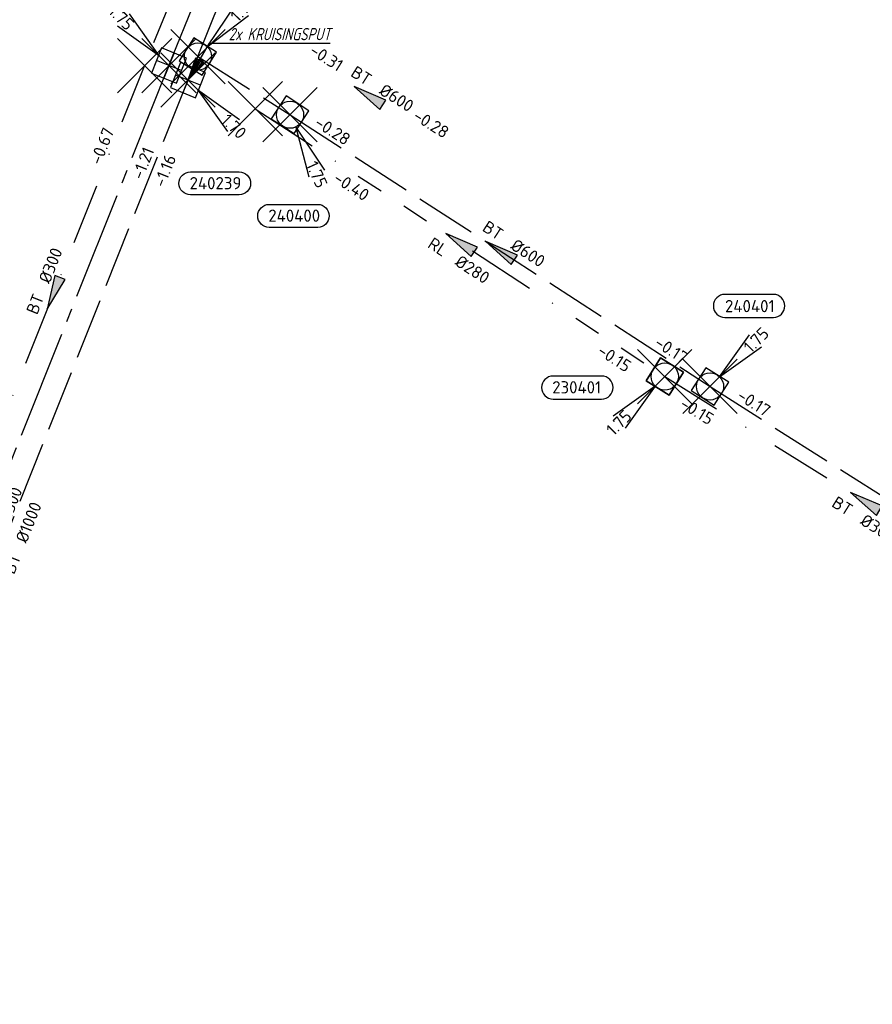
# Model space of a CAD drawing. Header units: metres. Extents: x 153343 to 157271, y 461673 to 467005.
# Tile 32 of 191: x 153564 to 153658, y 464084 to 464193. Entities that reach past the tile are written whole.
import ezdxf
from ezdxf.enums import TextEntityAlignment as Align

# ---------------------------------------------------------------- set-up
doc = ezdxf.new("R2010")
doc.units = ezdxf.units.M
doc.header["$LTSCALE"] = 0.75
doc.header["$PDMODE"] = 3
doc.header["$PDSIZE"] = 3
for name, pattern in [('RI-GWA_BETON', [22, 16, -2, 2, -2]), ('RI-HWA_BETON', [11.4, 9, -2.4]), ('RI-RELINEN', [38, 10, -4, 0, -4, 4, -4, 4, -4, 0, -4]), ('RI-VWA_BETON', [19, 9, -5, 0, -5])]:
    doc.linetypes.add(name, pattern=pattern)
doc.layers.get('0').update_dxf_attribs({"lineweight": 25})
doc.layers.get('defpoints').update_dxf_attribs({"lineweight": 25})
for name, color, linetype in [('B-OI-RI-AANPIJLING', 1, 'Continuous'), ('B-OI-RI-GWA_TRANSPORTLEIDING_GEWAPEND BETON_1500-G', 11, 'RI-GWA_BETON'), ('B-OI-RI-HWA_PUTNUMMER-S @ 0.75', 151, 'Continuous'), ('B-OI-RI-HWA_TRANSPORTLEIDING_BETON_1000-G', 151, 'RI-HWA_BETON'), ('B-OI-RI-HWA_TRANSPORTLEIDING_BETON_600-G', 151, 'RI-HWA_BETON'), ('B-OI-RI-VWA_PUTNUMMER-S @ 0.75', 33, 'Continuous'), ('B-OI-RI-VWA_TRANSPORTLEIDING_B+RELINED_280-G', 33, 'RI-RELINEN'), ('B-OI-RI-VWA_TRANSPORTLEIDING_BETON_300-G', 33, 'RI-VWA_BETON')]:
    doc.layers.add(name, color=color, linetype=linetype)
for name, color, linetype, lineweight in [('B-OI-RI-GWA_PUTNUMMER-S @ 0.75', 11, 'Continuous', 25), ('B-OI-RI-GWA_RIOOLPUT_KRUISPUT-S @ 0.75', 11, 'Continuous', 25), ('B-OI-RI-GWA_STROOMRICHTING-S @ 0.75', 11, 'Continuous', 25), ('B-OI-RI-HWA_RIOOLPUT_INSPECTIEPUT-S', 151, 'Continuous', 25), ('B-OI-RI-HWA_RIOOLPUT_KRUISPUT-S @ 0.75', 151, 'Continuous', 25), ('B-OI-RI-HWA_STROOMRICHTING-S @ 0.75', 151, 'Continuous', 25), ('B-OI-RI-VWA_RIOOLPUT_INSPECTIEPUT_BETON-S', 33, 'Continuous', 25), ('B-OI-RI-VWA_STROOMRICHTING-S @ 0.75', 33, 'Continuous', 25), ('N-OI-RI-BIJZONDERDERHEDEN-T18', 134, 'Continuous', 18)]:
    doc.layers.add(name, color=color, linetype=linetype, lineweight=lineweight)
doc.layers.add('inspectieput', color=7, linetype='Continuous', plot=False)
doc.layers.add('kruisingsput', color=7, linetype='Continuous', plot=False)
doc.styles.add('NLCS-ISO', font='isocpeur.ttf')
doc.styles.add('NLCS-ISO-M750-T18_CURSIEF', font='NLCS-ISO.ttf', dxfattribs={"oblique": 15, "height": 1.35})

# ---------------------------------------------------------------- blocks, each defined once
blk = doc.blocks.new('*U2174')
at = {"ltscale": 0.1}
blk.add_hatch(color=256, dxfattribs=at).paths.add_polyline_path([(2.5, 0), (-2.5, -0.83), (-2.5, 0.83)])
at = {"ltscale": 0.1, "flags": 128}
blk.add_lwpolyline([(2.5, 0), (-2.5, -0.83), (-2.5, 0.83)], close=True, dxfattribs=at)
at = {"ltscale": 0.1, "style": 'NLCS-ISO'}
for tag, p in [('BOBL', (-59.85, -3.24)), ('MAT', (-1, -3.74))]:
    blk.add_attdef(tag, text='', height=1.8, dxfattribs=at).set_placement(p, align=Align.BOTTOM_RIGHT)
for tag, p in [('DIA', (1, -3.74)), ('BOBR', (56.12, -3.21))]:
    blk.add_attdef(tag, text='', height=1.8, dxfattribs=at).set_placement(p, align=Align.BOTTOM_LEFT)
at = {"layer": 'defpoints', "ltscale": 0.1, "style": 'NLCS-ISO', "flags": 1}
blk.add_attdef('JVA', text='', height=1.8, dxfattribs=at).set_placement((0, -1), align=Align.TOP_CENTER)
blk = doc.blocks.new('*U2169')
at = {"ltscale": 0.1}
blk.add_hatch(color=256, dxfattribs=at).paths.add_polyline_path([(-2.5, 0), (2.5, -0.83), (2.5, 0.83)])
at = {"ltscale": 0.1, "flags": 128}
blk.add_lwpolyline([(-2.5, 0), (2.5, -0.83), (2.5, 0.83)], close=True, dxfattribs=at)
at = {"ltscale": 0.1, "style": 'NLCS-ISO'}
for tag, p in [('BOBL', (-129.35, -3.24)), ('MAT', (-1, -3.74))]:
    blk.add_attdef(tag, text='', height=1.8, dxfattribs=at).set_placement(p, align=Align.BOTTOM_RIGHT)
for tag, p in [('DIA', (1, -3.74)), ('BOBR', (150.97, -3.14))]:
    blk.add_attdef(tag, text='', height=1.8, dxfattribs=at).set_placement(p, align=Align.BOTTOM_LEFT)
at = {"layer": 'defpoints', "ltscale": 0.1, "style": 'NLCS-ISO', "flags": 1}
blk.add_attdef('JVA', text='', height=1.8, dxfattribs=at).set_placement((0, -1), align=Align.TOP_CENTER)
blk = doc.blocks.new('*U2156')
at = {"ltscale": 0.1}
blk.add_hatch(color=256, dxfattribs=at).paths.add_polyline_path([(-2.5, 0), (2.5, -0.83), (2.5, 0.83)])
at = {"ltscale": 0.1, "flags": 128}
blk.add_lwpolyline([(-2.5, 0), (2.5, -0.83), (2.5, 0.83)], close=True, dxfattribs=at)
at = {"ltscale": 0.1, "style": 'NLCS-ISO'}
for tag, p in [('BOBL', (-28.4, 0)), ('MAT', (-1, 0.5))]:
    blk.add_attdef(tag, text='', height=1.8, dxfattribs=at).set_placement(p, align=Align.BOTTOM_RIGHT)
for tag, p in [('DIA', (1, 0.5)), ('BOBR', (27.45, -0.01))]:
    blk.add_attdef(tag, text='', height=1.8, dxfattribs=at).set_placement(p, align=Align.BOTTOM_LEFT)
at = {"layer": 'defpoints', "ltscale": 0.1, "style": 'NLCS-ISO', "flags": 1}
blk.add_attdef('JVA', text='', height=1.8, dxfattribs=at).set_placement((0, -1), align=Align.TOP_CENTER)
blk = doc.blocks.new('*U2153')
at = {"ltscale": 0.1}
blk.add_hatch(color=256, dxfattribs=at).paths.add_polyline_path([(-2.5, 0), (2.5, -0.83), (2.5, 0.83)])
at = {"ltscale": 0.1, "flags": 128}
blk.add_lwpolyline([(-2.5, 0), (2.5, -0.83), (2.5, 0.83)], close=True, dxfattribs=at)
at = {"ltscale": 0.1, "style": 'NLCS-ISO'}
for tag, p in [('BOBL', (-27.52, 0)), ('MAT', (-1, 0.5))]:
    blk.add_attdef(tag, text='', height=1.8, dxfattribs=at).set_placement(p, align=Align.BOTTOM_RIGHT)
for tag, p in [('DIA', (1, 0.5)), ('BOBR', (26.57, -0.01))]:
    blk.add_attdef(tag, text='', height=1.8, dxfattribs=at).set_placement(p, align=Align.BOTTOM_LEFT)
at = {"layer": 'defpoints', "ltscale": 0.1, "style": 'NLCS-ISO', "flags": 1}
blk.add_attdef('JVA', text='', height=1.8, dxfattribs=at).set_placement((0, -1), align=Align.TOP_CENTER)
blk = doc.blocks.new('*U2145')
at = {"ltscale": 0.1, "style": 'NLCS-ISO'}
for tag, p in [('BOBL', (-52.93, -3.24)), ('MAT', (-1, -3.74))]:
    blk.add_attdef(tag, text='', height=1.8, dxfattribs=at).set_placement(p, align=Align.BOTTOM_RIGHT)
for tag, p in [('DIA', (1, -3.74)), ('BOBR', (57.17, -3.21))]:
    blk.add_attdef(tag, text='', height=1.8, dxfattribs=at).set_placement(p, align=Align.BOTTOM_LEFT)
at = {"layer": 'defpoints', "ltscale": 0.1, "style": 'NLCS-ISO', "flags": 1}
blk.add_attdef('JVA', text='', height=1.8, dxfattribs=at).set_placement((0, -1), align=Align.TOP_CENTER)
blk = doc.blocks.new('*U80')
at = {"ltscale": 0.1}
blk.add_hatch(color=256, dxfattribs=at).paths.add_polyline_path([(-2.5, 0), (2.5, -0.83), (2.5, 0.83)])
at = {"ltscale": 0.1, "flags": 128}
blk.add_lwpolyline([(-2.5, 0), (2.5, -0.83), (2.5, 0.83)], close=True, dxfattribs=at)
at = {"ltscale": 0.1, "style": 'NLCS-ISO'}
for tag, p in [('BOBL', (-5.66, 0)), ('MAT', (-1, 0.5))]:
    blk.add_attdef(tag, text='', height=1.8, dxfattribs=at).set_placement(p, align=Align.BOTTOM_RIGHT)
for tag, p in [('DIA', (1, 0.5)), ('BOBR', (7.22, 0))]:
    blk.add_attdef(tag, text='', height=1.8, dxfattribs=at).set_placement(p, align=Align.BOTTOM_LEFT)
at = {"layer": 'defpoints', "ltscale": 0.1, "style": 'NLCS-ISO', "flags": 1}
blk.add_attdef('JVA', text='', height=1.8, dxfattribs=at).set_placement((0, -1), align=Align.TOP_CENTER)
blk = doc.blocks.new('*U2149')
at = {"ltscale": 0.1}
blk.add_hatch(color=256, dxfattribs=at).paths.add_polyline_path([(-2.5, 0), (2.5, -0.83), (2.5, 0.83)])
at = {"ltscale": 0.1, "flags": 128}
blk.add_lwpolyline([(-2.5, 0), (2.5, -0.83), (2.5, 0.83)], close=True, dxfattribs=at)
at = {"ltscale": 0.1, "style": 'NLCS-ISO'}
for tag, p in [('BOBL', (-25.44, -3.24)), ('MAT', (-1, -3.74))]:
    blk.add_attdef(tag, text='', height=1.8, dxfattribs=at).set_placement(p, align=Align.BOTTOM_RIGHT)
for tag, p in [('DIA', (1, -3.74)), ('BOBR', (24.49, -3.23))]:
    blk.add_attdef(tag, text='', height=1.8, dxfattribs=at).set_placement(p, align=Align.BOTTOM_LEFT)
at = {"layer": 'defpoints', "ltscale": 0.1, "style": 'NLCS-ISO', "flags": 1}
blk.add_attdef('JVA', text='', height=1.8, dxfattribs=at).set_placement((0, -1), align=Align.TOP_CENTER)
blk = doc.blocks.new('*U2151')
at = {"ltscale": 0.1}
blk.add_hatch(color=256, dxfattribs=at).paths.add_polyline_path([(-2.5, 0), (2.5, -0.83), (2.5, 0.83)])
at = {"ltscale": 0.1, "flags": 128}
blk.add_lwpolyline([(-2.5, 0), (2.5, -0.83), (2.5, 0.83)], close=True, dxfattribs=at)
at = {"ltscale": 0.1, "style": 'NLCS-ISO'}
for tag, p in [('BOBL', (-15.14, -3.24)), ('MAT', (-1, -3.74))]:
    blk.add_attdef(tag, text='', height=1.8, dxfattribs=at).set_placement(p, align=Align.BOTTOM_RIGHT)
for tag, p in [('DIA', (1, -3.74)), ('BOBR', (25.76, -3.23))]:
    blk.add_attdef(tag, text='', height=1.8, dxfattribs=at).set_placement(p, align=Align.BOTTOM_LEFT)
at = {"layer": 'defpoints', "ltscale": 0.1, "style": 'NLCS-ISO', "flags": 1}
blk.add_attdef('JVA', text='', height=1.8, dxfattribs=at).set_placement((0, -1), align=Align.TOP_CENTER)
blk = doc.blocks.new('*U2134')
at = {"ltscale": 0.1}
blk.add_hatch(color=256, dxfattribs=at).paths.add_polyline_path([(-2.5, 0), (2.5, -0.83), (2.5, 0.83)])
at = {"ltscale": 0.1, "flags": 128}
blk.add_lwpolyline([(-2.5, 0), (2.5, -0.83), (2.5, 0.83)], close=True, dxfattribs=at)
at = {"ltscale": 0.1, "style": 'NLCS-ISO'}
for tag, p in [('BOBL', (-26.77, 0)), ('MAT', (-1, 0.5))]:
    blk.add_attdef(tag, text='', height=1.8, dxfattribs=at).set_placement(p, align=Align.BOTTOM_RIGHT)
for tag, p in [('DIA', (1, 0.5)), ('BOBR', (20, -0.01))]:
    blk.add_attdef(tag, text='', height=1.8, dxfattribs=at).set_placement(p, align=Align.BOTTOM_LEFT)
at = {"layer": 'defpoints', "ltscale": 0.1, "style": 'NLCS-ISO', "flags": 1}
blk.add_attdef('JVA', text='', height=1.8, dxfattribs=at).set_placement((0, -1), align=Align.TOP_CENTER)
blk = doc.blocks.new('SRI-PUT_KRUISPUT-SO')
for p, q in [((0, 2), (0, -2)), ((-2, 0), (2, 0))]:
    blk.add_line(p, q)
at = {"flags": 128}
blk.add_lwpolyline([(-2, -2), (2, -2), (2, 2), (-2, 2)], close=True, dxfattribs=at)
blk.add_solid([(2, -2), (2, 2), (2, -2)])
blk = doc.blocks.new('*U1183')
for q in [(-5.83, 7.6), (-7.6, 5.83)]:
    blk.add_line((-1.41, 1.41), q)
blk.add_lwpolyline([(-16.81, 15.28), (-9.65, 15.28, -1), (-9.65, 11.9), (-16.81, 11.9, -1)], format="xyb", close=True)
at = {"ltscale": 0.1, "style": 'NLCS-ISO'}
blk.add_attdef('PUTNR', text='', height=1.8, dxfattribs=at).set_placement((-13.33, 13.56), align=Align.MIDDLE_CENTER)
blk.add_attdef('PUTHGT', text='', height=1.8, rotation=315, dxfattribs=at).set_placement((-8.44, 8.48), align=Align.MIDDLE_LEFT)
blk = doc.blocks.new('B-SRI-PUT_HWA-SO')
at = {"lineweight": -3, "flags": 128}
blk.add_lwpolyline([(-2, -2), (2, -2), (2, 2), (-2, 2)], close=True, dxfattribs=at)
at = {"lineweight": -3}
blk.add_circle((0, 0), 2, dxfattribs=at)
blk = doc.blocks.new('*U1166')
for q in [(5.83, 7.6), (7.6, 5.83)]:
    blk.add_line((1.41, 1.41), q)
blk.add_lwpolyline([(9.34, 13.56), (2.18, 13.56, 1), (2.18, 10.18), (9.34, 10.18, 1)], format="xyb", close=True)
at = {"ltscale": 0.1, "style": 'NLCS-ISO'}
blk.add_attdef('PUTNR', text='', height=1.8, dxfattribs=at).set_placement((5.86, 11.84), align=Align.MIDDLE_CENTER)
blk.add_attdef('PUTHGT', text='', height=1.8, rotation=45, dxfattribs=at).set_placement((5.39, 5.43), align=Align.MIDDLE_LEFT)
blk = doc.blocks.new('*U1169')
for q in [(2.78, -9.17), (5.06, -8.14)]:
    blk.add_line((0.83, -1.82), q)
blk.add_lwpolyline([(4.08, -16.59), (-3.07, -16.59, -1), (-3.07, -13.21), (4.08, -13.21, -1)], format="xyb", close=True)
at = {"ltscale": 0.1, "style": 'NLCS-ISO'}
blk.add_attdef('PUTHGT', text='', height=1.8, rotation=294.3733, dxfattribs=at).set_placement((3.13, -6.98), align=Align.MIDDLE_LEFT)
blk.add_attdef('PUTNR', text='', height=1.8, dxfattribs=at).set_placement((0.61, -13.07), align=Align.MIDDLE_CENTER)
blk = doc.blocks.new('*U1094')
for q in [(5.83, -7.6), (7.6, -5.83)]:
    blk.add_line((1.41, -1.41), q)
blk.add_lwpolyline([(7.53, -16.91), (0.37, -16.91, -1), (0.37, -13.52), (7.53, -13.52, -1)], format="xyb", close=True)
at = {"ltscale": 0.1, "style": 'NLCS-ISO'}
blk.add_attdef('PUTHGT', text='', height=1.8, rotation=315, dxfattribs=at).set_placement((5.39, -5.43), align=Align.MIDDLE_LEFT)
blk.add_attdef('PUTNR', text='', height=1.8, dxfattribs=at).set_placement((4.05, -13.38), align=Align.MIDDLE_CENTER)
blk = doc.blocks.new('*U1095')
for q in [(5.64, 7.75), (7.45, 6.02)]:
    blk.add_line((1.38, 1.45), q)
blk.add_lwpolyline([(27.8, 14.55), (20.65, 14.55, 1), (20.65, 11.17), (27.8, 11.17, 1)], format="xyb", close=True)
at = {"ltscale": 0.1, "style": 'NLCS-ISO'}
blk.add_attdef('PUTHGT', text='', height=1.8, rotation=46.454, dxfattribs=at).set_placement((5.25, 5.56), align=Align.MIDDLE_LEFT)
blk.add_attdef('PUTNR', text='', height=1.8, dxfattribs=at).set_placement((24.33, 12.83), align=Align.MIDDLE_CENTER)
blk = doc.blocks.new('*U1159')
for q in [(-7.6, -5.83), (-5.83, -7.6)]:
    blk.add_line((-1.41, -1.41), q)
blk.add_lwpolyline([(-16.46, -3.31), (-9.31, -3.31, 1), (-9.31, 0.07), (-16.46, 0.07, 1)], format="xyb", close=True)
at = {"ltscale": 0.1, "style": 'NLCS-ISO'}
blk.add_attdef('PUTNR', text='', height=1.8, dxfattribs=at).set_placement((-12.99, 0.21), align=Align.MIDDLE_CENTER)
blk.add_attdef('PUTHGT', text='', height=1.8, rotation=45, dxfattribs=at).set_placement((-8.44, -8.48), align=Align.MIDDLE_LEFT)
blk = doc.blocks.new('B-SRI-PUT_VWA-SO')
at = {"flags": 128}
blk.add_lwpolyline([(-2, 2), (2, 2), (2, -2), (-2, -2)], close=True, dxfattribs=at)
at = {"lineweight": -3, "flags": 128}
blk.add_lwpolyline([(2, -2), (2, 2), (-2, 2), (-2, -2)], close=True, dxfattribs=at)
at = {"lineweight": -3}
blk.add_circle((0, 0), 2, dxfattribs=at)

msp = doc.modelspace()

# ---------------------------------------------------------------- linework, layer by layer
at = {"layer": 'B-OI-RI-AANPIJLING', "transparency": 33554610, "flags": 128}
msp.add_lwpolyline([(153582.4, 464186.6), (153584.1, 464188.5), (153583.22, 464189.01), (153582.4, 464186.6), (153583.37, 464188.93), (153583.52, 464188.84), (153582.4, 464186.6), (153583.81, 464188.67), (153583.96, 464188.58), (153582.4, 464186.6), (153584.79, 464190.68), (153598.11, 464190.68)], dxfattribs=at)
at = {"layer": 'B-OI-RI-GWA_TRANSPORTLEIDING_GEWAPEND BETON_1500-G', "transparency": 33554610}
for p, q in [((153580.3, 464188.2), (153621.2, 464290.1)), ((153539.5, 464086.1), (153580.3, 464188.2))]:
    msp.add_line(p, q, dxfattribs=at)
at = {"layer": 'B-OI-RI-HWA_TRANSPORTLEIDING_BETON_1000-G', "transparency": 33554610}
for p, q in [((153583.5, 464189.2), (153623.4, 464289.5)), ((153583.5, 464189.2), (153582.4, 464186.6)), ((153541.7, 464084.5), (153582.4, 464186.6))]:
    msp.add_line(p, q, dxfattribs=at)
at = {"layer": 'B-OI-RI-HWA_TRANSPORTLEIDING_BETON_600-G', "transparency": 33554610}
for p, q in [((153583.5, 464189.2), (153593.68, 464182.77)), ((153593.68, 464182.77), (153640.1, 464152.75)), ((153640.1, 464152.75), (153687.87, 464122.38))]:
    msp.add_line(p, q, dxfattribs=at)
at = {"layer": 'B-OI-RI-VWA_TRANSPORTLEIDING_B+RELINED_280-G', "transparency": 33554610}
msp.add_line((153589.84, 464183.43), (153635.1, 464153.85), dxfattribs=at)
at = {"layer": 'B-OI-RI-VWA_TRANSPORTLEIDING_BETON_300-G', "transparency": 33554610}
for p, q in [((153597.2, 464236.9), (153577.6, 464188.2)), ((153577.6, 464188.2), (153557.5, 464137.9)), ((153635.1, 464153.85), (153679.34, 464126.21))]:
    msp.add_line(p, q, dxfattribs=at)
at = {"layer": 'inspectieput', "color": 0, "transparency": 33554610}
for p in [(153583.5, 464189.2), (153577.6, 464188.2), (153589.84, 464183.43), (153593.68, 464182.77), (153635.1, 464153.85), (153640.1, 464152.75)]:
    msp.add_point(p, dxfattribs=at)
at = {"layer": 'kruisingsput', "color": 0, "transparency": 33554610}
for p in [(153580.3, 464188.2), (153582.4, 464186.6)]:
    msp.add_point(p, dxfattribs=at)

# ---------------------------------------------------------------- block references
at = {"layer": 'B-OI-RI-GWA_PUTNUMMER-S @ 0.75', "color": 0, "transparency": 33554610, "xscale": 0.75, "yscale": 0.75, "zscale": 0.75}
msp.add_blockref('*U1183', (153580.3, 464188.2), dxfattribs=at).add_auto_attribs({'PUTNR': '250229', 'PUTHGT': '1.75'})
at = {"layer": 'B-OI-RI-GWA_RIOOLPUT_KRUISPUT-S @ 0.75', "color": 0, "transparency": 33554610, "xscale": 0.75, "yscale": 0.75, "zscale": 0.75, "rotation": 248.2179439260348}
msp.add_blockref('SRI-PUT_KRUISPUT-SO', (153580.3, 464188.2), dxfattribs=at)
at = {"layer": 'B-OI-RI-GWA_STROOMRICHTING-S @ 0.75', "color": 0, "transparency": 33554610, "xscale": 0.75, "yscale": 0.75, "zscale": 0.75}
for name, p, rotation, values in [('*U2169', (153722.46, 464244.31), 328.012444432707, {'MAT': 'GBT', 'DIA': '%%c2000', 'BOBL': '-1.71', 'BOBR': '-1.49'}), ('*U2174', (153559.9, 464137.15), 68.21794392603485, {'MAT': 'GBT', 'DIA': '%%c1500', 'BOBL': '-1.00', 'BOBR': '-1.21'})]:
    msp.add_blockref(name, p, dxfattribs=dict(at, rotation=rotation)).add_auto_attribs(values)
at = {"layer": 'B-OI-RI-HWA_PUTNUMMER-S @ 0.75', "color": 0, "transparency": 33554610, "xscale": 0.75, "yscale": 0.75, "zscale": 0.75}
for name, p, values in [('*U1095', (153583.5, 464189.2), {'PUTNR': '240238', 'PUTHGT': '1.74'}), ('*U1166', (153640.1, 464152.75), {'PUTNR': '240401', 'PUTHGT': '1.75'})]:
    msp.add_blockref(name, p, dxfattribs=at).add_auto_attribs(values)
at = {"layer": 'B-OI-RI-HWA_PUTNUMMER-S @ 0.75', "color": 0, "transparency": 33554610}
ref = msp.add_blockref('*U1094', (153582.4, 464186.6), dxfattribs=dict(at, xscale=0.75, yscale=0.75, zscale=0.75))
ref.add_attrib('PUTNR', '240239', dxfattribs={"layer": '0', "ltscale": 0.1, "height": 1.35, "style": 'NLCS-ISO'}).set_placement((153585.44, 464175.21), align=Align.MIDDLE_CENTER)
ref.add_attrib('PUTHGT', '1.70', dxfattribs={"layer": '0', "ltscale": 0.1, "height": 1.35, "rotation": 315, "style": 'NLCS-ISO'}).set_placement((153586.44, 464182.53), align=Align.MIDDLE_LEFT)
ref = msp.add_blockref('*U1169', (153593.68, 464182.77), dxfattribs=dict(at, xscale=0.75, yscale=0.75, zscale=0.75))
ref.add_attrib('PUTNR', '240400', dxfattribs={"layer": '0', "ltscale": 0.1, "height": 1.35, "style": 'NLCS-ISO'}).set_placement((153594.14, 464171.62), align=Align.MIDDLE_CENTER)
ref.add_attrib('PUTHGT', '1.75', dxfattribs={"layer": '0', "ltscale": 0.1, "height": 1.35, "rotation": 294.3733, "style": 'NLCS-ISO'}).set_placement((153596.03, 464177.54), align=Align.MIDDLE_LEFT)
at = {"layer": 'B-OI-RI-HWA_RIOOLPUT_INSPECTIEPUT-S', "transparency": 33554610}
for p, xscale, yscale, zscale, rotation in [((153583.5, 464189.2), 0.7500000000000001, 0.7500000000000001, 0.7500000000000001, 327.7222381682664), ((153593.68, 464182.77), 0.75, 0.75, 0.75, 327.1090892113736), ((153640.1, 464152.75), 0.75, 0.75, 0.75, 327.5536493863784)]:
    msp.add_blockref('B-SRI-PUT_HWA-SO', p, dxfattribs=dict(at, xscale=xscale, yscale=yscale, zscale=zscale, rotation=rotation))
at = {"layer": 'B-OI-RI-HWA_RIOOLPUT_KRUISPUT-S @ 0.75', "color": 0, "transparency": 33554610, "xscale": 0.75, "yscale": 0.75, "zscale": 0.75, "rotation": 248.2663503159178}
msp.add_blockref('SRI-PUT_KRUISPUT-SO', (153582.4, 464186.6), dxfattribs=at)
at = {"layer": 'B-OI-RI-HWA_STROOMRICHTING-S @ 0.75', "color": 0, "transparency": 33554610, "xscale": 0.75, "yscale": 0.75, "zscale": 0.75}
for name, p, rotation, values in [('*U80', (153602.36, 464184.87), 327.7222381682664, {'MAT': 'BT', 'DIA': '%%c600', 'BOBL': '-0.31', 'BOBR': '-0.28'}), ('*U2153', (153616.89, 464167.76), 327.1090892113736, {'MAT': 'BT', 'DIA': '%%c600', 'BOBL': '-0.28', 'BOBR': '-0.17'}), ('*U2145', (153562.05, 464135.55), 68.26635031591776, {'MAT': 'BT', 'DIA': '%%c1000', 'BOBL': '-1.16', 'BOBR': '-1.16'}), ('*U2156', (153663.98, 464137.57), 327.5536493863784, {'MAT': 'BT', 'DIA': '%%c600', 'BOBL': '-0.17', 'BOBR': '-0.06'})]:
    msp.add_blockref(name, p, dxfattribs=dict(at, rotation=rotation)).add_auto_attribs(values)
at = {"layer": 'B-OI-RI-VWA_PUTNUMMER-S @ 0.75', "color": 0, "transparency": 33554610}
ref = msp.add_blockref('*U1159', (153635.1, 464153.85), dxfattribs=dict(at, xscale=0.75, yscale=0.75, zscale=0.75))
ref.add_attrib('PUTNR', '230401', dxfattribs={"layer": '0', "ltscale": 0.1, "height": 1.35, "style": 'NLCS-ISO'}).set_placement((153625.36, 464152.66), align=Align.MIDDLE_CENTER)
ref.add_attrib('PUTHGT', '1.75', dxfattribs={"layer": '0', "ltscale": 0.1, "height": 1.35, "rotation": 45, "style": 'NLCS-ISO'}).set_placement((153628.96, 464147.68), align=Align.MIDDLE_LEFT)
at = {"layer": 'B-OI-RI-VWA_RIOOLPUT_INSPECTIEPUT_BETON-S', "transparency": 33554610, "xscale": 0.7499999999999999, "yscale": 0.7499999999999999, "zscale": 0.7499999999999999, "rotation": 328.0039309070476}
msp.add_blockref('B-SRI-PUT_VWA-SO', (153635.1, 464153.85), dxfattribs=at)
at = {"layer": 'B-OI-RI-VWA_STROOMRICHTING-S @ 0.75', "color": 0, "transparency": 33554610, "xscale": 0.75, "yscale": 0.75, "zscale": 0.75}
for name, p, rotation, values in [('*U2134', (153567.55, 464163.05), 68.21823253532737, {'MAT': 'BT', 'DIA': '%%c300', 'BOBL': '-0.78', 'BOBR': '-0.67'}), ('*U2151', (153612.47, 464168.64), 326.8330865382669, {'MAT': 'RL', 'DIA': '%%c280', 'BOBL': '-0.40', 'BOBR': '-0.15'}), ('*U2149', (153657.22, 464140.03), 328.0039309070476, {'MAT': 'BT', 'DIA': '%%c300', 'BOBL': '-0.15', 'BOBR': '0.05'})]:
    msp.add_blockref(name, p, dxfattribs=dict(at, rotation=rotation)).add_auto_attribs(values)

# ---------------------------------------------------------------- texts
at = {"layer": 'N-OI-RI-BIJZONDERDERHEDEN-T18', "transparency": 33554610, "style": 'NLCS-ISO-M750-T18_CURSIEF', "oblique": 15, "width": 0.8}
msp.add_text('2x KRUISINGSPUT', height=1.35, dxfattribs=at).set_placement((153586.9, 464191))

doc.saveas('drawing.dxf')
